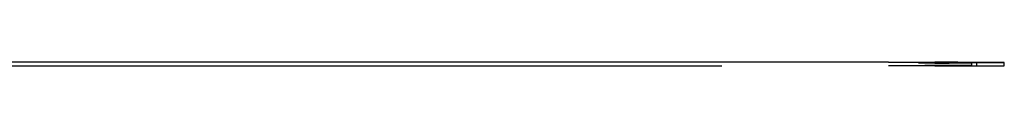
# Model space of a CAD drawing. Extents: x 0 to 420, y 0 to 297.
# Tile 24 of 24: x 205.814 to 243.003, y 273.302 to 273.451. Entities that reach past the tile are written whole.
import ezdxf

# ---------------------------------------------------------------- set-up
doc = ezdxf.new("R2010")
doc.units = 0
doc.header["$LTSCALE"] = 23.1
doc.layers.get('0').update_dxf_attribs({"linetype": 'CONTINUOUS'})

msp = doc.modelspace()

# ---------------------------------------------------------------- linework, layer by layer
at = {"color": 7, "linetype": 'CONTINUOUS'}
for p, q in [((238.628, 273.451), (194.878, 273.451)), ((239.765, 273.446), (240.012, 273.446)), ((239.765, 273.416), (239.806, 273.416)), ((239.767, 273.416), (239.765, 273.416)), ((239.915, 273.417), (239.804, 273.417)), ((239.806, 273.416), (239.919, 273.416)), ((239.919, 273.416), (240.113, 273.416)), ((240.012, 273.446), (240.207, 273.446)), ((240.113, 273.416), (240.378, 273.415)), ((241.253, 273.451), (240.378, 273.451)), ((240.378, 273.421), (240.378, 273.423)), ((240.378, 273.423), (241.778, 273.423)), ((240.903, 273.421), (240.378, 273.421)), ((240.378, 273.41), (240.378, 273.411)), ((240.378, 273.411), (240.903, 273.411)), ((241.778, 273.41), (240.378, 273.41)), ((240.903, 273.411), (240.918, 273.409)), ((240.974, 273.41), (240.919, 273.419)), ((241.253, 273.451), (241.778, 273.451)), ((241.778, 273.451), (242.129, 273.45)), ((241.778, 273.433), (243.003, 273.433)), ((241.778, 273.312), (241.778, 273.423)), ((241.953, 273.433), (241.953, 273.312)), ((241.953, 273.433), (243.003, 273.433)), ((242.768, 273.449), (242.943, 273.448)), ((242.943, 273.448), (243.003, 273.447)), ((243.003, 273.312), (243.003, 273.433)), ((201.178, 273.302), (232.328, 273.302)), ((240.237, 273.318), (240.002, 273.318)), ((240.378, 273.318), (240.237, 273.318)), ((240.378, 273.325), (240.378, 273.327)), ((240.378, 273.327), (241.778, 273.327)), ((240.903, 273.325), (240.378, 273.325)), ((240.378, 273.312), (243.003, 273.312)), ((241.043, 273.303), (240.903, 273.325)), ((241.953, 273.312), (243.003, 273.312))]:
    msp.add_line(p, q, dxfattribs=at)
for points in [[(238.628, 273.447), (238.672, 273.447), (238.797, 273.446), (238.988, 273.446), (239.23, 273.446), (239.499, 273.446), (239.765, 273.446)], [(239.804, 273.417), (239.775, 273.417), (239.761, 273.416), (239.761, 273.416), (239.765, 273.416)], [(240.378, 273.417), (240.237, 273.417), (240.11, 273.417), (239.915, 273.417)], [(240.207, 273.446), (240.334, 273.447), (240.378, 273.447)], [(242.129, 273.45), (242.49, 273.45), (242.768, 273.449)], [(240.378, 273.309), (240.006, 273.309), (239.51, 273.309), (239.015, 273.309), (238.628, 273.309)]]:
    msp.add_lwpolyline(points, dxfattribs=at)

doc.saveas('drawing.dxf')
